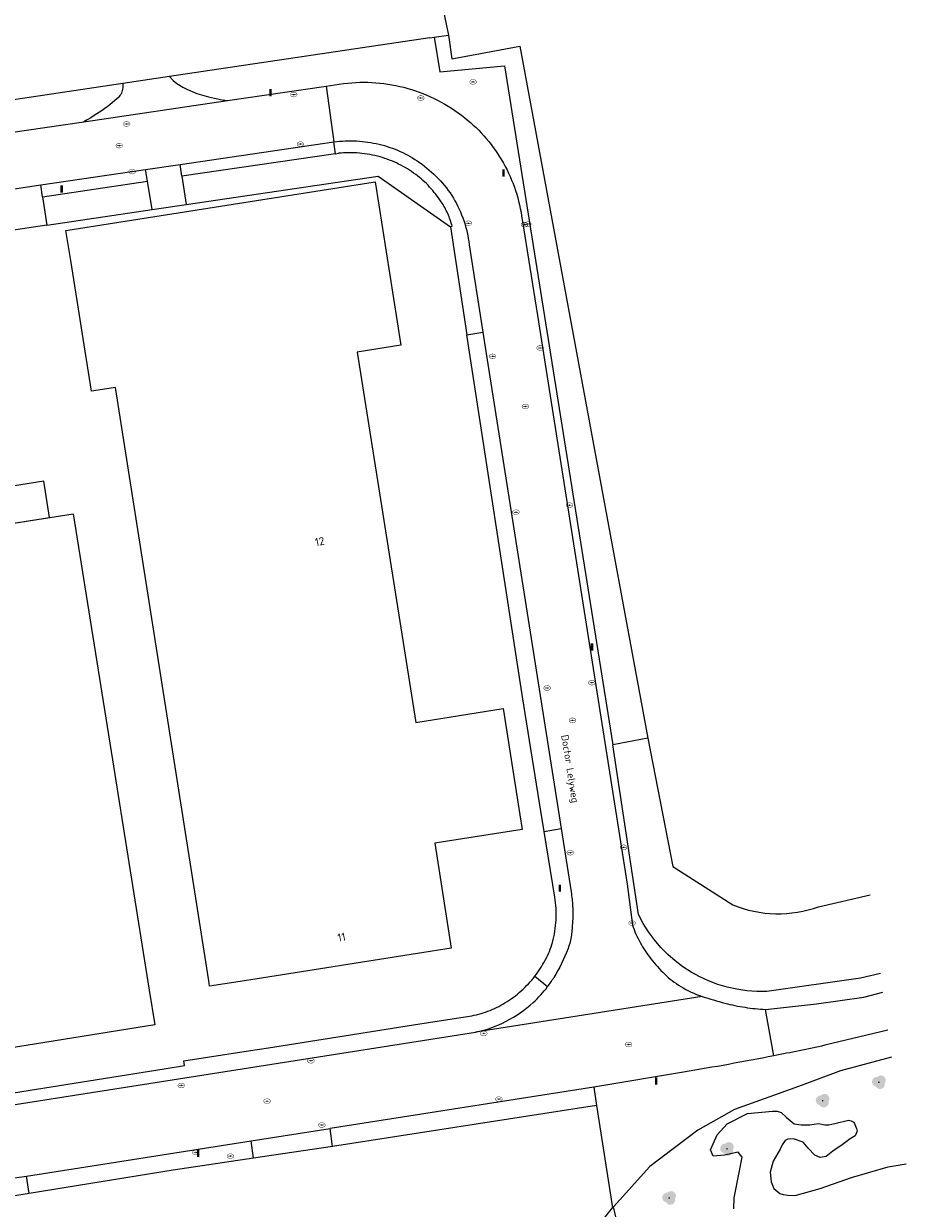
# Model space of a CAD drawing. Header units: metres. Extents: x 207155 to 208055, y 377332 to 379032.
# Tile 41 of 59: x 207772 to 207882, y 378083 to 378230. Entities that reach past the tile are written whole.
import ezdxf
from ezdxf.enums import TextEntityAlignment as Align

# ---------------------------------------------------------------- set-up
doc = ezdxf.new("R2010")
doc.units = ezdxf.units.M
for name, color, linetype, lineweight in [('GB', 1, 'Continuous', 25), ('GBOR', 7, 'Continuous', 25), ('GMV', 7, 'Continuous', 25), ('GP1', 7, 'Continuous', 25)]:
    doc.layers.add(name, color=color, linetype=linetype, lineweight=lineweight)
for name, color, linetype in [('NAR', 7, 'Continuous'), ('ORL', 7, 'Continuous'), ('PPAL', 232, 'Continuous'), ('PPUT', 232, 'Continuous'), ('PVGO', 62, 'Continuous')]:
    doc.layers.add(name, color=color, linetype=linetype)
doc.styles.add('ISO', font='isocpeur.ttf', dxfattribs={"height": 1})

# ---------------------------------------------------------------- blocks, each defined once
blk = doc.blocks.new('put')
at = {"linetype": 'ByBlock', "lineweight": -2}
h = blk.add_hatch(color=0, dxfattribs=at)
h.dxf.hatch_style = 1
edge = h.paths.add_edge_path()
edge.add_spline(control_points=[(0.44, 0), (0.44, 0.04), (0.43, 0.09), (0.36, 0.2), (0.28, 0.26), (0.09, 0.32), (-0.02, 0.33), (-0.22, 0.29), (-0.31, 0.24), (-0.42, 0.12), (-0.44, 0.06), (-0.44, -0.06), (-0.42, -0.12), (-0.33, -0.22), (-0.28, -0.26), (-0.1, -0.33), (0.04, -0.33), (0.27, -0.27), (0.37, -0.2), (0.43, -0.08), (0.44, -0.04), (0.44, 0)], knot_values=[0, 0, 0, 0, 0.380029, 0.380029, 1.118666, 1.118666, 1.857303, 1.857303, 2.59594, 2.59594, 3.13294, 3.13294, 3.66994, 3.66994, 4.20694, 4.20694, 5.079565, 5.079565, 5.952189, 5.952189, 6.283185, 6.283185, 6.283185, 6.283185], degree=3, periodic=0)
edge = h.paths.add_edge_path(flags=16)
edge.add_ellipse((0, 0), major_axis=(0.392, 0), ratio=0.689655, start_angle=0, end_angle=360)
h = blk.add_hatch(color=0, dxfattribs=at)
h.dxf.hatch_style = 1
h.paths.add_polyline_path([(-0.1, 0, -0.096396), (-0.09, 0.04), (-0.25, 0.04, 1), (-0.25, -0.04), (-0.09, -0.04, -0.096396)])
at = {"linetype": 'ByBlock', "lineweight": -2, "true_color": 0x681648}
h = blk.add_hatch(color=219, dxfattribs=at)
h.dxf.hatch_style = 1
h.paths.add_polyline_path([(0.1, 0, 1), (-0.1, 0, 1)])
at = {"linetype": 'ByBlock', "lineweight": -2}
h = blk.add_hatch(color=0, dxfattribs=at)
h.dxf.hatch_style = 1
h.paths.add_polyline_path([(0.25, 0.04), (0.09, 0.04, -0.096396), (0.1, 0, -0.096396), (0.09, -0.04), (0.25, -0.04, 1)])
at = {"color": 0, "linetype": 'ByBlock', "lineweight": -2}
blk.add_attdef('PUT', (0.5, 0.35), '', height=0.5, dxfattribs=at)
blk = doc.blocks.new('boom')
at = {"linetype": 'ByBlock', "lineweight": -2}
h = blk.add_hatch(color=0, dxfattribs=at)
h.dxf.hatch_style = 1
h.paths.add_polyline_path([(0.73, -0.11, 0.956633), (-0.2, 0.65, 0.937564), (-0.38, -0.54, 0.879525)])
h.paths.add_polyline_path([(-0.1, 0, -1), (0.1, 0, -1)], flags=16)
at = {"linetype": 'ByBlock', "lineweight": -2, "true_color": 0x4a641a}
h = blk.add_hatch(color=59, dxfattribs=at)
h.dxf.hatch_style = 1
h.paths.add_polyline_path([(0.1, 0, 1), (-0.1, 0, 1)])
at = {"color": 0, "linetype": 'ByBlock', "lineweight": -2}
blk.add_attdef('BOOM', (0.85, 0.35), '', height=0.5, dxfattribs=at)
blk = doc.blocks.new('paal')
at = {"linetype": 'ByBlock', "lineweight": -2}
h = blk.add_hatch(color=0, dxfattribs=at)
h.dxf.hatch_style = 1
h.paths.add_polyline_path([(0.15, 0.8), (-0.15, 0.8), (-0.15, -0.1), (0, -0.1, -0.414214), (-0.1, 0, -1), (0.1, 0, -0.414214), (0, -0.1), (0.15, -0.1)])
at = {"linetype": 'ByBlock', "lineweight": -2, "true_color": 0x681648}
h = blk.add_hatch(color=219, dxfattribs=at)
h.dxf.hatch_style = 1
h.paths.add_polyline_path([(-0.1, 0, 1), (0.1, 0, 1)])
at = {"color": 0, "linetype": 'ByBlock', "lineweight": -2}
blk.add_attdef('PAAL', (0.5, 0.35), '', height=0.5, dxfattribs=at)

msp = doc.modelspace()

# ---------------------------------------------------------------- linework, layer by layer
at = {"layer": 'GB', "linetype": 'Continuous', "lineweight": 13}
for points in [[(207777.534, 378204.187), (207816.011, 378210.267)], [(207816.011, 378210.267), (207819.224, 378189.91)], [(207778.124, 378200.454), (207777.534, 378204.187)], [(207780.698, 378184.185), (207778.124, 378200.454)], [(207819.224, 378189.91), (207813.786, 378189.047)], [(207813.786, 378189.047), (207821.058, 378142.984)], [(207783.701, 378184.658), (207780.698, 378184.185)], [(207795.305, 378110.835), (207783.701, 378184.658)], [(207753.331, 378164.981), (207778.425, 378168.952)], [(207778.425, 378168.952), (207783.164, 378139.343)], [(207821.058, 378142.984), (207831.936, 378144.709)], [(207831.936, 378144.709), (207834.034, 378131.466)], [(207783.164, 378139.343), (207787.895, 378109.669)], [(207834.034, 378131.466), (207834.321, 378129.657)], [(207834.321, 378129.657), (207823.431, 378127.943)], [(207823.431, 378127.943), (207825.486, 378114.884)], [(207821.277, 378114.222), (207801.34, 378111.084)], [(207825.486, 378114.884), (207821.277, 378114.222)], [(207795.412, 378110.151), (207795.305, 378110.835)], [(207799.203, 378110.748), (207795.412, 378110.151)], [(207801.34, 378111.084), (207799.203, 378110.748)], [(207787.895, 378109.669), (207788.586, 378105.332)], [(207788.586, 378105.332), (207763.48, 378101.297)]]:
    msp.add_lwpolyline(points, dxfattribs=at)
at = {"layer": 'GBOR', "linetype": 'Continuous', "lineweight": 13}
msp.add_lwpolyline([(207836.204, 378439.213), (207807.876, 378422.525), (207823.325, 378334.53), (207803.471, 378330.787), (207825.129, 378228.522)], dxfattribs=at)
at = {"layer": 'GMV', "linetype": 'Continuous', "lineweight": 13}
for points in [[(207823.374, 378228.261), (207825.129, 378228.522)], [(207825.129, 378228.522), (207825.56, 378225.562)], [(207822.811, 378228.177), (207790.403, 378223.357)], [(207822.811, 378228.177), (207823.374, 378228.261)], [(207823.374, 378228.261), (207824.079, 378223.965)], [(207825.56, 378225.562), (207834.015, 378227.158)], [(207834.015, 378227.158), (207849.951, 378141.018)], [(207824.079, 378223.965), (207832.113, 378224.711)], [(207832.113, 378224.711), (207845.586, 378140.189)], [(207790.403, 378223.357), (207784.601, 378222.494)], [(207790.403, 378223.357), (207790.868, 378222.848), (207791.351, 378222.504), (207792.089, 378222.046), (207792.649, 378221.766), (207793.26, 378221.486), (207793.827, 378221.254), (207794.412, 378221.063), (207795.252, 378220.821), (207796.015, 378220.655), (207796.956, 378220.445), (207797.646, 378220.372)], [(207784.601, 378222.494), (207765.153, 378219.601)], [(207784.601, 378222.494), (207784.62, 378222.32), (207784.623, 378222.145), (207784.613, 378221.971), (207784.587, 378221.798), (207784.548, 378221.628), (207784.494, 378221.461), (207784.426, 378221.3), (207784.345, 378221.145), (207784.252, 378220.998), (207784.146, 378220.858), (207784.029, 378220.728), (207783.902, 378220.609), (207782.984, 378219.856), (207782.028, 378219.15), (207781.038, 378218.495), (207780.61, 378218.233), (207780.177, 378217.98), (207779.738, 378217.737)], [(207797.646, 378220.372), (207809.911, 378222.176)], [(207809.911, 378222.176), (207812.093, 378222.497)], [(207809.911, 378222.176), (207810.882, 378215.23)], [(207779.738, 378217.737), (207797.646, 378220.372)], [(207765.747, 378215.679), (207779.738, 378217.737)], [(207791.744, 378212.42), (207810.882, 378215.23)], [(207811.09, 378213.76), (207810.882, 378215.23)], [(207811.09, 378213.76), (207791.954, 378210.953)], [(207811.09, 378213.76), (207811.442, 378213.812)], [(207787.448, 378211.789), (207791.744, 378212.42)], [(207791.954, 378210.953), (207791.744, 378212.42)], [(207774.388, 378209.872), (207787.448, 378211.789)], [(207787.69, 378210.327), (207787.448, 378211.789)], [(207791.954, 378210.953), (207792.495, 378207.432)], [(207792.495, 378207.432), (207816.403, 378210.979)], [(207816.403, 378210.979), (207825.384, 378204.652)], [(207769.719, 378209.187), (207774.388, 378209.872)], [(207774.602, 378208.404), (207774.388, 378209.872)], [(207774.602, 378208.404), (207787.69, 378210.327)], [(207788.256, 378206.803), (207787.69, 378210.327)], [(207774.602, 378208.404), (207775.148, 378204.858)], [(207775.148, 378204.858), (207788.256, 378206.803)], [(207788.256, 378206.803), (207792.495, 378207.432)], [(207834.304, 378205.552), (207836.211, 378193.627)], [(207775.148, 378204.858), (207770.467, 378204.176)], [(207825.384, 378204.652), (207825.614, 378204.722)], [(207825.384, 378204.652), (207827.414, 378191.228)], [(207827.708, 378202.433), (207829.415, 378191.547)], [(207836.211, 378193.627), (207847.357, 378122.843)], [(207827.414, 378191.228), (207829.415, 378191.547)], [(207834.339, 378146.156), (207827.414, 378191.228)], [(207829.415, 378191.547), (207829.795, 378189.12)], [(207829.795, 378189.12), (207839.15, 378129.78)], [(207836.641, 378131.914), (207834.339, 378146.156)], [(207849.951, 378141.018), (207845.586, 378140.189)], [(207848.79, 378119.081), (207845.586, 378140.189)], [(207849.951, 378141.018), (207853.075, 378125.063)], [(207837.045, 378129.419), (207836.641, 378131.914)], [(207837.045, 378129.419), (207839.15, 378129.78)], [(207839.15, 378129.78), (207840.396, 378121.879)], [(207838.369, 378121.245), (207837.045, 378129.419)], [(207853.075, 378125.063), (207860.532, 378120.268)], [(207847.357, 378122.843), (207848.021, 378117.757)], [(207871.207, 378120.045), (207877.625, 378121.534)], [(207840.586, 378118.263), (207840.524, 378117.392)], [(207840.524, 378117.392), (207840.437, 378116.524)], [(207835.898, 378111.408), (207837.482, 378110.096)], [(207876.416, 378111.154), (207864.762, 378109.5)], [(207878.902, 378111.742), (207876.416, 378111.154)], [(207876.81, 378108.8), (207879.209, 378109.386)], [(207856.715, 378108.87), (207828.515, 378104.42)], [(207864.598, 378107.254), (207870.938, 378107.94)], [(207870.938, 378107.94), (207876.81, 378108.8)], [(207822.66, 378105.618), (207827.748, 378106.415)], [(207865.623, 378101.479), (207864.598, 378107.254)], [(207802.733, 378102.498), (207820.787, 378105.325)], [(207820.787, 378105.325), (207822.66, 378105.618)], [(207879.822, 378104.691), (207871.972, 378102.789)], [(207769.068, 378095.109), (207828.515, 378104.42)], [(207792.217, 378100.852), (207800.493, 378102.148)], [(207800.493, 378102.148), (207802.733, 378102.498)], [(207789.774, 378099.864), (207792.306, 378100.265)], [(207792.306, 378100.265), (207792.217, 378100.852)], [(207880.262, 378101.315), (207873.92, 378099.623)], [(207764.447, 378095.858), (207789.774, 378099.864)], [(207854.377, 378099.462), (207843.213, 378097.575)], [(207873.92, 378099.623), (207868.702, 378097.658)], [(207843.213, 378097.575), (207810.399, 378092.435)], [(207843.213, 378097.575), (207843.576, 378095.321)], [(207868.702, 378097.658), (207860.726, 378094.823)], [(207843.576, 378095.321), (207810.707, 378090.194)], [(207843.576, 378095.321), (207845.558, 378082.572)], [(207860.726, 378094.823), (207856.188, 378092.214)], [(207860.652, 378082.426), (207860.702, 378083.819), (207861.313, 378086.983), (207861.679, 378088.862), (207861.203, 378089.476), (207859.499, 378089.139), (207858.099, 378088.99), (207857.73, 378089.8), (207858.593, 378091.661), (207859.836, 378093.01), (207862.372, 378094.313), (207865.469, 378094.601), (207866.037, 378094.581), (207866.529, 378094.421), (207867.148, 378093.83), (207868.15, 378093.012), (207869.034, 378092.874), (207870.101, 378092.907), (207871.173, 378093.046), (207871.986, 378092.91), (207872.483, 378092.893), (207873.201, 378093.08), (207874.922, 378093.481), (207875.239, 378093.399), (207875.589, 378093.244), (207875.916, 378092.45), (207876.01, 378092.091), (207875.741, 378091.532), (207875.123, 378091.163), (207874.137, 378090.416), (207872.97, 378089.604), (207872.129, 378088.959), (207871.414, 378088.842), (207870.748, 378089.115), (207869.891, 378089.999), (207869.277, 378090.732), (207868.084, 378091.166), (207867.371, 378091.12), (207867.045, 378090.954), (207866.67, 378090.398), (207866.438, 378089.873), (207865.566, 378088.376), (207865.162, 378087.004), (207865.296, 378085.79), (207865.622, 378084.961), (207866.383, 378084.365), (207866.804, 378084.207), (207867.371, 378084.152), (207868.294, 378084.118), (207871.382, 378084.968), (207875.307, 378086.356), (207879.868, 378087.651), (207882.116, 378088.027)], [(207800.59, 378090.899), (207810.399, 378092.435)], [(207810.707, 378090.194), (207810.399, 378092.435)], [(207856.188, 378092.214), (207850.189, 378087.715)], [(207772.61, 378086.516), (207800.59, 378090.899)], [(207800.862, 378088.733), (207800.59, 378090.899)], [(207810.707, 378090.194), (207800.862, 378088.733)], [(207800.862, 378088.733), (207790.862, 378087.263)], [(207790.862, 378087.263), (207772.95, 378084.342)], [(207845.657, 378082.696), (207850.189, 378087.715)], [(207771.124, 378086.283), (207772.61, 378086.516)], [(207772.95, 378084.342), (207772.61, 378086.516)], [(207772.95, 378084.342), (207764.781, 378083.01)], [(207837.649, 378072.63), (207845.558, 378082.572)], [(207845.657, 378082.696), (207845.558, 378082.572)], [(207845.832, 378064.141), (207846.492, 378068.385), (207846.155, 378070.327), (207846.548, 378074.224), (207846.675, 378076.354), (207846.693, 378078.283), (207845.657, 378082.696)]]:
    msp.add_lwpolyline(points, dxfattribs=at)
for points in [[(207812.093, 378222.497, -0.0510154), (207816.111, 378222.592)], [(207816.111, 378222.592, -0.051064), (207820.067, 378221.888)], [(207820.067, 378221.888, -0.0507624), (207823.792, 378220.415)], [(207823.792, 378220.415, -0.0478468), (207827.156, 378218.24)], [(207827.156, 378218.24, -0.0491291), (207829.848, 378215.64)], [(207810.882, 378215.23, -0.0471381), (207813.704, 378215.345)], [(207813.704, 378215.345, -0.0469284), (207816.498, 378214.936)], [(207829.848, 378215.64, -0.0478184), (207831.987, 378212.57)], [(207814.051, 378213.829, 0.0479115), (207811.442, 378213.812)], [(207816.617, 378213.359, 0.0460127), (207814.051, 378213.829)], [(207816.498, 378214.936, -0.0459714), (207819.129, 378214.041)], [(207819.129, 378214.041, -0.0499422), (207821.543, 378212.664)], [(207818.936, 378212.468, 0.0479163), (207816.617, 378213.359)], [(207821.055, 378211.17, 0.0442386), (207818.936, 378212.468)], [(207821.543, 378212.664, -0.0461109), (207823.872, 378210.657)], [(207831.987, 378212.57, -0.0488447), (207833.485, 378209.173)], [(207822.794, 378209.608, 0.0469666), (207821.055, 378211.17)], [(207824.239, 378207.772, 0.039905), (207822.794, 378209.608)], [(207823.872, 378210.657, -0.057098), (207825.744, 378208.217)], [(207825.744, 378208.217, -0.0538859), (207827.038, 378205.431)], [(207833.485, 378209.173, -0.0477692), (207834.304, 378205.552)], [(207825.042, 378206.299, 0.045621), (207824.239, 378207.772)], [(207825.614, 378204.722, 0.0318815), (207825.042, 378206.299)], [(207827.038, 378205.431, -0.0527508), (207827.708, 378202.433)], [(207838.534, 378118.408, 0.0609991), (207838.369, 378121.245)], [(207840.396, 378121.879, -0.0288057), (207840.59, 378120.076)], [(207840.59, 378120.076, -0.0264765), (207840.586, 378118.263)], [(207860.532, 378120.268, 0.1859476), (207871.207, 378120.045)], [(207838.071, 378115.605, 0.0516757), (207838.534, 378118.408)], [(207864.762, 378109.5, -0.2989512), (207848.79, 378119.081)], [(207840.437, 378116.524, -0.0643144), (207840.018, 378114.829)], [(207848.021, 378117.757, 0.0399184), (207849.004, 378115.569)], [(207837.192, 378113.399, 0.0566937), (207838.071, 378115.605)], [(207849.004, 378115.569, 0.0409243), (207850.32, 378113.563)], [(207840.018, 378114.829, -0.0440368), (207838.237, 378111.212)], [(207850.32, 378113.563, 0.0361905), (207852.025, 378111.674)], [(207835.898, 378111.408, 0.0422831), (207837.192, 378113.399)], [(207834.186, 378109.564, 0.0444334), (207835.898, 378111.408)], [(207837.482, 378110.096, 0.0240829), (207838.237, 378111.212)], [(207852.025, 378111.674, 0.0529622), (207854.037, 378110.115)], [(207832.165, 378108.065, 0.0471337), (207834.186, 378109.564)], [(207835.67, 378108.104, 0.0478616), (207837.482, 378110.096)], [(207854.037, 378110.115, 0.0599983), (207856.715, 378108.87)], [(207830.032, 378107.037, 0.0489185), (207832.165, 378108.065)], [(207832.334, 378105.792, 0.0647906), (207835.67, 378108.104)], [(207856.715, 378108.87, 0.0148861), (207859.548, 378108.036)], [(207859.548, 378108.036, 0.0283707), (207862.053, 378107.519)], [(207827.748, 378106.415, 0.0446832), (207830.032, 378107.037)], [(207862.053, 378107.519, 0.0232174), (207864.598, 378107.254)], [(207828.515, 378104.42, 0.0649305), (207832.334, 378105.792)], [(207871.972, 378102.789, -0.0047504), (207865.623, 378101.479)], [(207865.623, 378101.479, -0.0082591), (207854.377, 378099.462)]]:
    msp.add_lwpolyline(points, format="xyb", dxfattribs=at)
at = {"layer": 'GP1', "linetype": 'Continuous', "lineweight": 13}
for points in [[(207774.761, 378172.991), (207752.618, 378169.487)], [(207775.474, 378168.485), (207774.761, 378172.991)], [(207753.331, 378164.981), (207775.474, 378168.485)]]:
    msp.add_lwpolyline(points, dxfattribs=at)

# ---------------------------------------------------------------- block references
at = {"layer": 'PPAL', "linetype": 'Continuous', "lineweight": 13}
for p in [(207803, 378221), (207832, 378211), (207777, 378209), (207843, 378152), (207839, 378122), (207851, 378098), (207794, 378089)]:
    msp.add_blockref('paal', p, dxfattribs=at)
at = {"layer": 'PPUT', "linetype": 'Continuous', "lineweight": 13}
for p in [(207828.2, 378222.7), (207805.875, 378221.109), (207821.688, 378220.688), (207785.09, 378217.456), (207806.706, 378214.952), (207784.17, 378214.76), (207785.768, 378211.548), (207827.62, 378205.099), (207834.599, 378204.929), (207835, 378205), (207830.628, 378188.538), (207836.547, 378189.578), (207834.7, 378182.3), (207840.203, 378170.016), (207833.53, 378169.142), (207837.42, 378147.257), (207842.984, 378147.922), (207840.57, 378143.24), (207840.293, 378126.758), (207846.932, 378127.439), (207848, 378118), (207829.539, 378104.263), (207847.55, 378102.89), (207808.014, 378100.867), (207791.886, 378097.798), (207802.56, 378095.84), (207831.411, 378096.092), (207809.376, 378092.866), (207793.703, 378089.453), (207798, 378089)]:
    msp.add_blockref('put', p, dxfattribs=at)
at = {"layer": 'PVGO', "linetype": 'Continuous', "lineweight": 13}
for p in [(207878.7, 378098.2), (207871.7, 378095.9), (207859.8, 378089.9), (207852.6, 378083.8)]:
    msp.add_blockref('boom', p, dxfattribs=at)

# ---------------------------------------------------------------- texts
at = {"layer": 'NAR', "linetype": 'Continuous', "lineweight": 13, "style": 'ISO'}
for s, p in [('12', (207809.114, 378165.49)), ('11', (207811.83, 378116.248))]:
    msp.add_text(s, height=1, rotation=11.2, dxfattribs=at).set_placement(p, align=Align.MIDDLE_CENTER)
at = {"layer": 'ORL', "linetype": 'Continuous', "lineweight": 13, "style": 'ISO'}
msp.add_text('Doctor Lelyweg', height=0.9, rotation=279, dxfattribs=at).set_placement((207840.271, 378137.205), align=Align.MIDDLE_CENTER)

doc.saveas('drawing.dxf')
